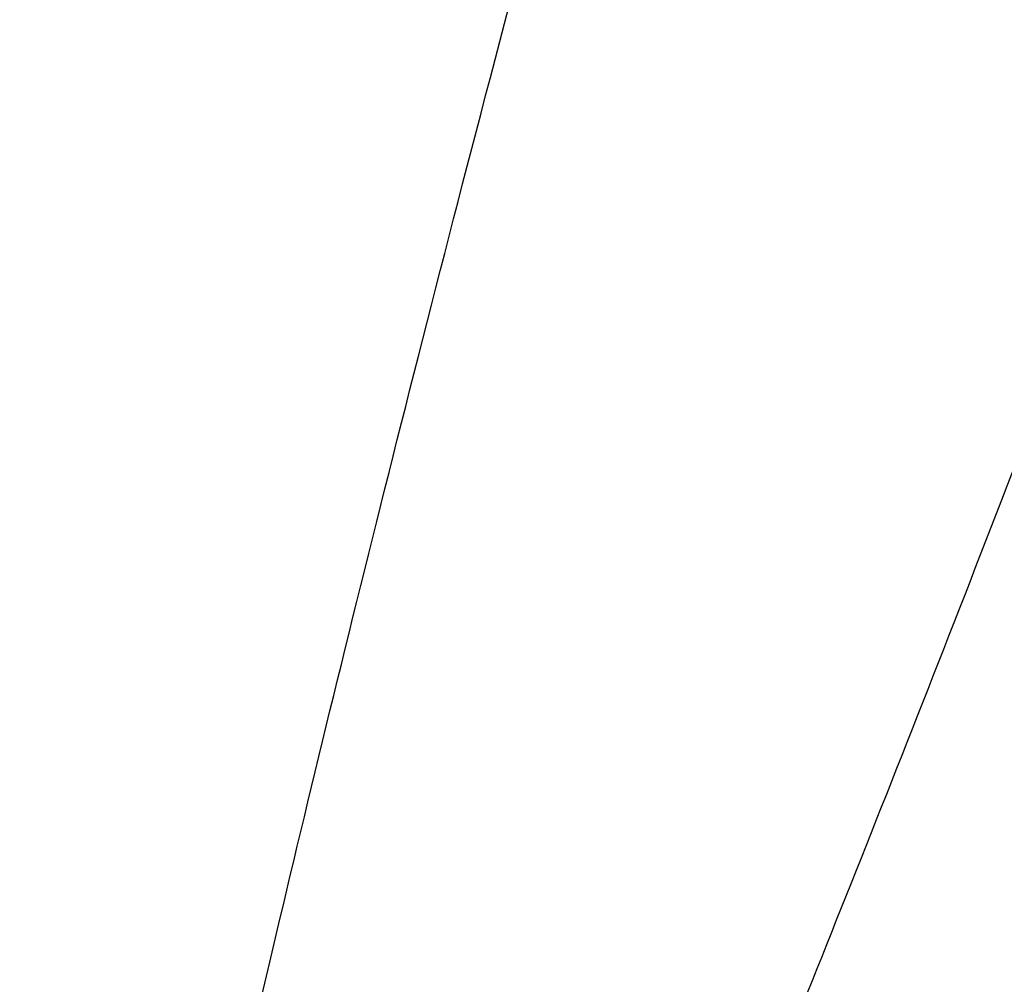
# Model space of a CAD drawing. Header units: centimetres. Extents: x 244 to 414, y 312 to 393.
# Tile 24 of 256: x 276.592 to 276.728, y 314.667 to 314.8. Entities that reach past the tile are written whole.
import ezdxf

# ---------------------------------------------------------------- set-up
doc = ezdxf.new("R2010")
doc.units = ezdxf.units.CM
doc.layers.add('solide1$solide 3', color=7, linetype='Continuous', true_color=0xffb5b5)
doc.layers.add('solide1$solide 4', color=7, linetype='Continuous', true_color=0xff00d4)

msp = doc.modelspace()

# ---------------------------------------------------------------- linework, layer by layer
at = {"layer": 'solide1$solide 3'}
for points in [[(276.2712, 315.34094, -616.75104), (276.60265, 316.23943, -616.42126), (276.63514, 316.50441, -617.59904), (276.66763, 316.76939, -618.77681), (276.33619, 315.8709, -619.10659), (276.00474, 314.9724, -619.43636), (275.97225, 314.70742, -618.25859), (275.93976, 314.44244, -617.08081), (276.2712, 315.34094, -616.75104)], [(276.87541, 315.14491, -616.78896), (277.18081, 316.04932, -616.4557), (277.20703, 316.31746, -617.6323), (277.23324, 316.5856, -618.8089), (276.92784, 315.68119, -619.14216), (276.62244, 314.77677, -619.47542), (276.59623, 314.50863, -618.29882), (276.57001, 314.24049, -617.12222), (276.87541, 315.14491, -616.78896)], [(276.2712, 314.6527, -631.96509), (276.60265, 315.5512, -631.64375), (276.63514, 315.81618, -632.79138), (276.66763, 316.08116, -633.93902), (276.33619, 315.18267, -634.26035), (276.00474, 314.28417, -634.58169), (275.97225, 314.01919, -633.43406), (275.93976, 313.75421, -632.28642), (276.2712, 314.6527, -631.96509)], [(276.87541, 314.45668, -632.00204), (277.18081, 315.36109, -631.67731), (277.20703, 315.62923, -632.8238), (277.23324, 315.89737, -633.97028), (276.92784, 314.99295, -634.29501), (276.62244, 314.08854, -634.61975), (276.59623, 313.8204, -633.47326), (276.57001, 313.55226, -632.32677), (276.87541, 314.45668, -632.00204)]]:
    msp.add_rational_spline(points, [1, 0.707106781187, 1, 0.707106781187, 1, 0.707106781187, 1, 0.707106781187, 1], degree=2, knots=[0, 0, 0, 170.778326, 170.778326, 341.556651, 341.556651, 512.334977, 512.334977, 683.113302, 683.113302, 683.113302], dxfattribs=at)
at = {"layer": 'solide1$solide 4'}
msp.add_rational_spline([(276.26868, 314.69961, -647.04154), (276.30925, 314.78624, -649.79216), (277.4894, 317.30614, -649.79216)], [1, 0.719158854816, 1], degree=2, dxfattribs=at)

doc.saveas('drawing.dxf')
